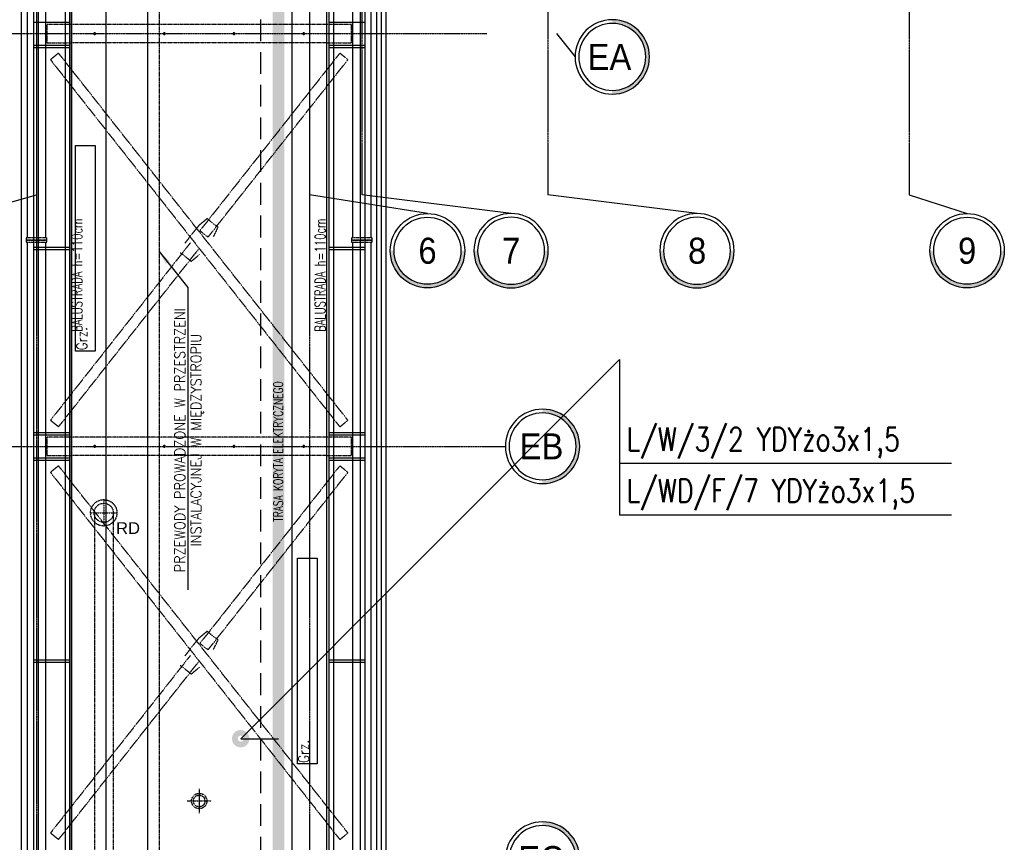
# Model space of a CAD drawing. Extents: x -7228 to 74941, y -112898 to 85621.
# Tile 89 of 256: x 51523 to 52371, y -57621 to -56913. Entities that reach past the tile are written whole.
import ezdxf
from ezdxf.enums import TextEntityAlignment as Align

# ---------------------------------------------------------------- set-up
doc = ezdxf.new("R2010")
doc.units = 0
for name, pattern in [('CENTER', [2, 1.25, -0.25, 0.25, -0.25]), ('DASHED', [0.75, 0.5, -0.25]), ('DASHED2', [0.375, 0.25, -0.125])]:
    doc.linetypes.add(name, pattern=pattern)
doc.layers.get('0').update_dxf_attribs({"color": 101, "linetype": 'CONTINUOUS'})
for name, color, linetype in [('Det-metal', 141, 'CONTINUOUS'), ('E35', 6, 'CONTINUOUS'), ('E50kor', 3, 'CONTINUOUS'), ('Fas-balustrada-widok', 114, 'CONTINUOUS'), ('Ins-co', 2, 'CONTINUOUS'), ('Ins-el-opis', 232, 'CONTINUOUS'), ('Ins-went', 141, 'CONTINUOUS'), ('Ins-wod', 4, 'CONTINUOUS'), ('Os-osie', 14, 'CENTER'), ('Os-osie glowne', 1, 'CENTER'), ('Os-osie-opis', 16, 'CONTINUOUS'), ('Pos-widok', 121, 'CONTINUOUS'), ('Sc-systemowe', 150, 'CONTINUOUS'), ('Sch-opis', 51, 'CONTINUOUS'), ('W-idok', 8, 'CONTINUOUS')]:
    doc.layers.add(name, color=color, linetype=linetype)
doc.styles.add('dwg_opis duży', font='ARIAL.TTF', dxfattribs={"width": 0.9})
doc.styles.add('ROMANS', font='romans', dxfattribs={"width": 0.85})
doc.styles.add('TYTUL2', font='ARIAL.TTF')
doc.styles.add('wymiar', font='romand.shx', dxfattribs={"width": 0.6})
doc.dimstyles.new('w-100', dxfattribs={"dimscale": 0.4, "dimtxt": 0.5, "dimasz": 30, "dimexe": 0, "dimexo": 0, "dimgap": 0.15, "dimtad": 0, "dimdec": 1, "dimlfac": 100, "dimrnd": 0.5, "dimzin": 12, "dimdsep": 46, "dimtxsty": 'wymiar', "dimcen": 0, "dimdle": 0.03, "dimse1": 1, "dimse2": 1, "dimclrt": 40, "dimadec": 0, "dimazin": 0, "dimtfac": 1.6, "dimtdec": 1, "dimtix": 1, "dimtmove": 1, "dimatfit": 3, "dimfxl": 0, "dimtvp": 0.8, "dimtolj": 1, "dimtzin": 0, "dimarcsym": 0})

# ---------------------------------------------------------------- blocks, each defined once
blk = doc.blocks.new('_opis_osi_liczbowy')
blk.add_hatch(color=256).paths.add_polyline_path([(32, 32), (32, 28.8, -1), (32, -28.8), (32, -32, 1)])
for radius in [32, 28.8]:
    blk.add_circle((32, 0), radius)
at = {"style": 'dwg_opis duży', "width": 0.9}
blk.add_attdef('AXNAMEH', text='', height=22.4, rotation=90, dxfattribs=at).set_placement((32, 0), align=Align.MIDDLE_CENTER)
blk = doc.blocks.new('_GFKJGKJ')
at = {"linetype": 'DASHED', "ltscale": 0.3}
for p, q in [((0, 11.25), (0, -11.25)), ((-11.25, 0), (11.25, 0))]:
    blk.add_line(p, q, dxfattribs=at)
for radius in [11.34, 8.25]:
    blk.add_circle((0, 0), radius, dxfattribs=at)
blk = doc.blocks.new('_opis_osi')
blk.add_hatch(color=256).paths.add_polyline_path([(32, -32), (28.8, -32, -1), (-28.8, -32), (-32, -32, 1)])
for radius in [32, 28.8]:
    blk.add_circle((0, -32), radius)
at = {"style": 'dwg_opis duży', "width": 0.9}
blk.add_attdef('AXNAMEV', text='', height=22.4, rotation=90, dxfattribs=at).set_placement((0, -32), align=Align.MIDDLE_CENTER)

msp = doc.modelspace()

# ---------------------------------------------------------------- linework, layer by layer
at = {"layer": 'Det-metal', "ltscale": 0.5}
for p, q in [((51529.547, -56583.009), (51529.547, -57100.508)), ((51545.547, -57100.508), (51545.547, -56583.009)), ((51809.547, -56583.009), (51809.547, -57100.508)), ((51825.547, -57100.508), (51825.547, -56583.009)), ((51529.547, -57104.509), (51529.547, -58875.509)), ((51545.547, -58875.509), (51545.547, -57104.509)), ((51809.547, -57104.509), (51809.547, -58875.509)), ((51825.547, -58875.509), (51825.547, -57104.509))]:
    msp.add_line(p, q, dxfattribs=at)
at = {"layer": 'Det-metal', "linetype": 'DASHED', "ltscale": 0.5}
for p, q in [((51567.547, -56917.009), (51546.547, -56917.009)), ((51546.547, -56917.009), (51546.547, -56933.009)), ((51787.547, -56917.009), (51567.547, -56917.009)), ((51808.547, -56917.009), (51787.547, -56917.009)), ((51808.547, -56933.009), (51808.547, -56917.009)), ((51546.547, -56925.509), (51546.547, -56924.509)), ((51586.768, -56924.831), (51586.747, -56925.009)), ((51586.747, -56925.009), (51586.768, -56925.187)), ((51586.827, -56924.661), (51586.768, -56924.831)), ((51586.768, -56925.187), (51586.827, -56925.356)), ((51586.922, -56924.51), (51586.827, -56924.661)), ((51586.827, -56925.356), (51586.922, -56925.507)), ((51587.049, -56924.383), (51586.922, -56924.51)), ((51586.922, -56925.507), (51587.049, -56925.634)), ((51587.2, -56924.288), (51587.049, -56924.383)), ((51587.049, -56925.634), (51587.2, -56925.729)), ((51587.369, -56924.229), (51587.2, -56924.288)), ((51587.2, -56925.729), (51587.369, -56925.788)), ((51587.547, -56924.209), (51587.369, -56924.229)), ((51587.369, -56925.788), (51587.547, -56925.809)), ((51587.725, -56924.229), (51587.547, -56924.209)), ((51587.547, -56925.809), (51587.725, -56925.788)), ((51587.895, -56924.288), (51587.725, -56924.229)), ((51587.725, -56925.788), (51587.895, -56925.729)), ((51588.046, -56924.383), (51587.895, -56924.288)), ((51587.895, -56925.729), (51588.046, -56925.634)), ((51588.173, -56924.51), (51588.046, -56924.383)), ((51588.046, -56925.634), (51588.173, -56925.507)), ((51588.268, -56924.661), (51588.173, -56924.51)), ((51588.173, -56925.507), (51588.268, -56925.356)), ((51588.327, -56924.831), (51588.268, -56924.661)), ((51588.268, -56925.356), (51588.327, -56925.187)), ((51588.347, -56925.009), (51588.327, -56924.831)), ((51588.327, -56925.187), (51588.347, -56925.009)), ((51646.768, -56924.831), (51646.747, -56925.009)), ((51646.747, -56925.009), (51646.768, -56925.187)), ((51646.827, -56924.661), (51646.768, -56924.831)), ((51646.768, -56925.187), (51646.827, -56925.356)), ((51646.922, -56924.51), (51646.827, -56924.661)), ((51646.827, -56925.356), (51646.922, -56925.507)), ((51647.049, -56924.383), (51646.922, -56924.51)), ((51646.922, -56925.507), (51647.049, -56925.634)), ((51647.2, -56924.288), (51647.049, -56924.383)), ((51647.049, -56925.634), (51647.2, -56925.729)), ((51647.369, -56924.229), (51647.2, -56924.288)), ((51647.2, -56925.729), (51647.369, -56925.788)), ((51647.547, -56924.209), (51647.369, -56924.229)), ((51647.369, -56925.788), (51647.547, -56925.809)), ((51647.725, -56924.229), (51647.547, -56924.209)), ((51647.547, -56925.809), (51647.725, -56925.788)), ((51647.895, -56924.288), (51647.725, -56924.229)), ((51647.725, -56925.788), (51647.895, -56925.729)), ((51648.046, -56924.383), (51647.895, -56924.288)), ((51647.895, -56925.729), (51648.046, -56925.634)), ((51648.173, -56924.51), (51648.046, -56924.383)), ((51648.046, -56925.634), (51648.173, -56925.507)), ((51648.268, -56924.661), (51648.173, -56924.51)), ((51648.173, -56925.507), (51648.268, -56925.356)), ((51648.327, -56924.831), (51648.268, -56924.661)), ((51648.268, -56925.356), (51648.327, -56925.187)), ((51648.347, -56925.009), (51648.327, -56924.831)), ((51648.327, -56925.187), (51648.347, -56925.009)), ((51706.768, -56924.831), (51706.747, -56925.009)), ((51706.747, -56925.009), (51706.768, -56925.187)), ((51706.827, -56924.661), (51706.768, -56924.831)), ((51706.768, -56925.187), (51706.827, -56925.356)), ((51706.922, -56924.51), (51706.827, -56924.661)), ((51706.827, -56925.356), (51706.922, -56925.507)), ((51707.049, -56924.383), (51706.922, -56924.51)), ((51706.922, -56925.507), (51707.049, -56925.634)), ((51707.2, -56924.288), (51707.049, -56924.383)), ((51707.049, -56925.634), (51707.2, -56925.729)), ((51707.369, -56924.229), (51707.2, -56924.288)), ((51707.2, -56925.729), (51707.369, -56925.788)), ((51707.547, -56924.209), (51707.369, -56924.229)), ((51707.369, -56925.788), (51707.547, -56925.809)), ((51707.725, -56924.229), (51707.547, -56924.209)), ((51707.547, -56925.809), (51707.725, -56925.788)), ((51707.895, -56924.288), (51707.725, -56924.229)), ((51707.725, -56925.788), (51707.895, -56925.729)), ((51708.046, -56924.383), (51707.895, -56924.288)), ((51707.895, -56925.729), (51708.046, -56925.634)), ((51708.173, -56924.51), (51708.046, -56924.383)), ((51708.046, -56925.634), (51708.173, -56925.507)), ((51708.268, -56924.661), (51708.173, -56924.51)), ((51708.173, -56925.507), (51708.268, -56925.356)), ((51708.327, -56924.831), (51708.268, -56924.661)), ((51708.268, -56925.356), (51708.327, -56925.187)), ((51708.347, -56925.009), (51708.327, -56924.831)), ((51708.327, -56925.187), (51708.347, -56925.009)), ((51766.768, -56924.831), (51766.747, -56925.009)), ((51766.747, -56925.009), (51766.768, -56925.187)), ((51766.827, -56924.661), (51766.768, -56924.831)), ((51766.768, -56925.187), (51766.827, -56925.356)), ((51766.922, -56924.51), (51766.827, -56924.661)), ((51766.827, -56925.356), (51766.922, -56925.507)), ((51767.049, -56924.383), (51766.922, -56924.51)), ((51766.922, -56925.507), (51767.049, -56925.634)), ((51767.2, -56924.288), (51767.049, -56924.383)), ((51767.049, -56925.634), (51767.2, -56925.729)), ((51767.369, -56924.229), (51767.2, -56924.288)), ((51767.2, -56925.729), (51767.369, -56925.788)), ((51767.547, -56924.209), (51767.369, -56924.229)), ((51767.369, -56925.788), (51767.547, -56925.809)), ((51767.725, -56924.229), (51767.547, -56924.209)), ((51767.547, -56925.809), (51767.725, -56925.788)), ((51767.895, -56924.288), (51767.725, -56924.229)), ((51767.725, -56925.788), (51767.895, -56925.729)), ((51768.046, -56924.383), (51767.895, -56924.288)), ((51767.895, -56925.729), (51768.046, -56925.634)), ((51768.173, -56924.51), (51768.046, -56924.383)), ((51768.046, -56925.634), (51768.173, -56925.507)), ((51768.268, -56924.661), (51768.173, -56924.51)), ((51768.173, -56925.507), (51768.268, -56925.356)), ((51768.327, -56924.831), (51768.268, -56924.661)), ((51768.268, -56925.356), (51768.327, -56925.187)), ((51768.347, -56925.009), (51768.327, -56924.831)), ((51768.327, -56925.187), (51768.347, -56925.009)), ((51546.547, -56933.009), (51567.547, -56933.009)), ((51787.547, -56933.009), (51567.547, -56933.009)), ((51787.547, -56933.009), (51808.547, -56933.009)), ((51556.469, -56941.821), (51549.489, -56947.326)), ((51567.547, -56955.867), (51556.469, -56941.821)), ((51798.626, -56941.821), (51787.547, -56955.867)), ((51805.606, -56947.326), (51798.713, -56941.89)), ((51549.489, -56947.326), (51567.547, -56970.222)), ((51787.547, -56970.222), (51805.606, -56947.326)), ((51787.547, -57234.795), (51567.547, -56955.867)), ((51787.547, -56955.867), (51678.167, -57094.546)), ((51567.547, -56970.222), (51787.547, -57249.15)), ((51685.147, -57100.051), (51787.547, -56970.222)), ((51684.377, -57084.161), (51677.233, -57089.989)), ((51693.799, -57091.592), (51684.377, -57084.161)), ((51677.233, -57089.989), (51665.299, -57105.12)), ((51685.147, -57100.051), (51678.167, -57094.546)), ((51689.796, -57099.897), (51693.799, -57091.592)), ((51528.547, -57100.508), (51528.547, -57102.508)), ((51546.547, -57100.508), (51528.547, -57100.508)), ((51528.547, -57102.508), (51546.547, -57102.508)), ((51528.547, -57102.509), (51528.547, -57104.509)), ((51546.547, -57102.509), (51528.547, -57102.509)), ((51528.547, -57104.509), (51546.547, -57104.509)), ((51546.547, -57102.508), (51546.547, -57100.508)), ((51546.547, -57104.509), (51546.547, -57102.509)), ((51826.547, -57100.508), (51808.547, -57100.508)), ((51808.547, -57100.508), (51808.547, -57102.508)), ((51808.547, -57102.508), (51826.547, -57102.508)), ((51808.547, -57102.509), (51808.547, -57104.509)), ((51826.547, -57102.509), (51808.547, -57102.509)), ((51808.547, -57104.509), (51826.547, -57104.509)), ((51826.547, -57102.508), (51826.547, -57100.508)), ((51826.547, -57104.509), (51826.547, -57102.509)), ((51669.948, -57104.966), (51567.547, -57234.795)), ((51567.547, -57249.15), (51676.928, -57110.471)), ((51661.296, -57113.425), (51670.718, -57120.856)), ((51670.718, -57120.856), (51677.862, -57115.028)), ((51567.547, -57234.795), (51549.489, -57257.691)), ((51805.606, -57257.691), (51787.547, -57234.795)), ((51556.469, -57263.197), (51567.547, -57249.15)), ((51787.547, -57249.15), (51798.626, -57263.196)), ((51556.469, -57263.197), (51549.489, -57257.691)), ((51798.626, -57263.196), (51805.606, -57257.691)), ((51567.547, -57272.009), (51546.547, -57272.009)), ((51546.547, -57272.009), (51546.547, -57288.009)), ((51787.547, -57272.009), (51567.547, -57272.009)), ((51808.547, -57272.009), (51787.547, -57272.009)), ((51808.547, -57288.009), (51808.547, -57272.009)), ((51586.768, -57279.831), (51586.747, -57280.009)), ((51586.747, -57280.009), (51586.768, -57280.187)), ((51586.827, -57279.661), (51586.768, -57279.831)), ((51586.768, -57280.187), (51586.827, -57280.356)), ((51586.922, -57279.51), (51586.827, -57279.661)), ((51586.827, -57280.356), (51586.922, -57280.507)), ((51587.049, -57279.383), (51586.922, -57279.51)), ((51586.922, -57280.507), (51587.049, -57280.634)), ((51587.2, -57279.288), (51587.049, -57279.383)), ((51587.049, -57280.634), (51587.2, -57280.729)), ((51587.369, -57279.229), (51587.2, -57279.288)), ((51587.2, -57280.729), (51587.369, -57280.788)), ((51587.547, -57279.209), (51587.369, -57279.229)), ((51587.369, -57280.788), (51587.547, -57280.809)), ((51587.725, -57279.229), (51587.547, -57279.209)), ((51587.547, -57280.809), (51587.725, -57280.788)), ((51587.895, -57279.288), (51587.725, -57279.229)), ((51587.725, -57280.788), (51587.895, -57280.729)), ((51588.046, -57279.383), (51587.895, -57279.288)), ((51587.895, -57280.729), (51588.046, -57280.634)), ((51588.173, -57279.51), (51588.046, -57279.383)), ((51588.046, -57280.634), (51588.173, -57280.507)), ((51588.268, -57279.661), (51588.173, -57279.51)), ((51588.173, -57280.507), (51588.268, -57280.356)), ((51588.327, -57279.831), (51588.268, -57279.661)), ((51588.268, -57280.356), (51588.327, -57280.187)), ((51588.347, -57280.009), (51588.327, -57279.831)), ((51588.327, -57280.187), (51588.347, -57280.009)), ((51646.768, -57279.831), (51646.747, -57280.009)), ((51646.747, -57280.009), (51646.768, -57280.187)), ((51646.827, -57279.661), (51646.768, -57279.831)), ((51646.768, -57280.187), (51646.827, -57280.356)), ((51646.922, -57279.51), (51646.827, -57279.661)), ((51646.827, -57280.356), (51646.922, -57280.507)), ((51647.049, -57279.383), (51646.922, -57279.51)), ((51646.922, -57280.507), (51647.049, -57280.634)), ((51647.2, -57279.288), (51647.049, -57279.383)), ((51647.049, -57280.634), (51647.2, -57280.729)), ((51647.369, -57279.229), (51647.2, -57279.288)), ((51647.2, -57280.729), (51647.369, -57280.788)), ((51647.547, -57279.209), (51647.369, -57279.229)), ((51647.369, -57280.788), (51647.547, -57280.809)), ((51647.725, -57279.229), (51647.547, -57279.209)), ((51647.547, -57280.809), (51647.725, -57280.788)), ((51647.895, -57279.288), (51647.725, -57279.229)), ((51647.725, -57280.788), (51647.895, -57280.729)), ((51648.046, -57279.383), (51647.895, -57279.288)), ((51647.895, -57280.729), (51648.046, -57280.634)), ((51648.173, -57279.51), (51648.046, -57279.383)), ((51648.046, -57280.634), (51648.173, -57280.507)), ((51648.268, -57279.661), (51648.173, -57279.51)), ((51648.173, -57280.507), (51648.268, -57280.356)), ((51648.327, -57279.831), (51648.268, -57279.661)), ((51648.268, -57280.356), (51648.327, -57280.187)), ((51648.347, -57280.009), (51648.327, -57279.831)), ((51648.327, -57280.187), (51648.347, -57280.009)), ((51706.768, -57279.831), (51706.747, -57280.009)), ((51706.747, -57280.009), (51706.768, -57280.187)), ((51706.827, -57279.661), (51706.768, -57279.831)), ((51706.768, -57280.187), (51706.827, -57280.356)), ((51706.922, -57279.51), (51706.827, -57279.661)), ((51706.827, -57280.356), (51706.922, -57280.507)), ((51707.049, -57279.383), (51706.922, -57279.51)), ((51706.922, -57280.507), (51707.049, -57280.634)), ((51707.2, -57279.288), (51707.049, -57279.383)), ((51707.049, -57280.634), (51707.2, -57280.729)), ((51707.369, -57279.229), (51707.2, -57279.288)), ((51707.2, -57280.729), (51707.369, -57280.788)), ((51707.547, -57279.209), (51707.369, -57279.229)), ((51707.369, -57280.788), (51707.547, -57280.809)), ((51707.725, -57279.229), (51707.547, -57279.209)), ((51707.547, -57280.809), (51707.725, -57280.788)), ((51707.895, -57279.288), (51707.725, -57279.229)), ((51707.725, -57280.788), (51707.895, -57280.729)), ((51708.046, -57279.383), (51707.895, -57279.288)), ((51707.895, -57280.729), (51708.046, -57280.634)), ((51708.173, -57279.51), (51708.046, -57279.383)), ((51708.046, -57280.634), (51708.173, -57280.507)), ((51708.268, -57279.661), (51708.173, -57279.51)), ((51708.173, -57280.507), (51708.268, -57280.356)), ((51708.327, -57279.831), (51708.268, -57279.661)), ((51708.268, -57280.356), (51708.327, -57280.187)), ((51708.347, -57280.009), (51708.327, -57279.831)), ((51708.327, -57280.187), (51708.347, -57280.009)), ((51766.768, -57279.831), (51766.747, -57280.009)), ((51766.747, -57280.009), (51766.768, -57280.187)), ((51766.827, -57279.661), (51766.768, -57279.831)), ((51766.768, -57280.187), (51766.827, -57280.356)), ((51766.922, -57279.51), (51766.827, -57279.661)), ((51766.827, -57280.356), (51766.922, -57280.507)), ((51767.049, -57279.383), (51766.922, -57279.51)), ((51766.922, -57280.507), (51767.049, -57280.634)), ((51767.2, -57279.288), (51767.049, -57279.383)), ((51767.049, -57280.634), (51767.2, -57280.729)), ((51767.369, -57279.229), (51767.2, -57279.288)), ((51767.2, -57280.729), (51767.369, -57280.788)), ((51767.547, -57279.209), (51767.369, -57279.229)), ((51767.369, -57280.788), (51767.547, -57280.809)), ((51767.725, -57279.229), (51767.547, -57279.209)), ((51767.547, -57280.809), (51767.725, -57280.788)), ((51767.895, -57279.288), (51767.725, -57279.229)), ((51767.725, -57280.788), (51767.895, -57280.729)), ((51768.046, -57279.383), (51767.895, -57279.288)), ((51767.895, -57280.729), (51768.046, -57280.634)), ((51768.173, -57279.51), (51768.046, -57279.383)), ((51768.046, -57280.634), (51768.173, -57280.507)), ((51768.268, -57279.661), (51768.173, -57279.51)), ((51768.173, -57280.507), (51768.268, -57280.356)), ((51768.327, -57279.831), (51768.268, -57279.661)), ((51768.268, -57280.356), (51768.327, -57280.187)), ((51768.347, -57280.009), (51768.327, -57279.831)), ((51768.327, -57280.187), (51768.347, -57280.009)), ((51546.547, -57288.009), (51567.547, -57288.009)), ((51787.547, -57288.009), (51567.547, -57288.009)), ((51787.547, -57288.009), (51808.547, -57288.009)), ((51556.469, -57296.821), (51549.489, -57302.326)), ((51567.547, -57310.867), (51556.469, -57296.821)), ((51798.626, -57296.821), (51787.547, -57310.867)), ((51805.606, -57302.326), (51798.713, -57296.89)), ((51549.489, -57302.326), (51567.547, -57325.222)), ((51787.547, -57325.222), (51805.606, -57302.326)), ((51787.547, -57589.795), (51567.547, -57310.867)), ((51787.547, -57310.867), (51678.167, -57449.546)), ((51567.547, -57325.222), (51787.547, -57604.151)), ((51685.147, -57455.051), (51787.547, -57325.222)), ((51684.377, -57439.161), (51677.233, -57444.989)), ((51693.799, -57446.592), (51684.377, -57439.161)), ((51677.233, -57444.989), (51665.299, -57460.12)), ((51685.147, -57455.051), (51678.167, -57449.546)), ((51689.796, -57454.897), (51693.799, -57446.592)), ((51669.948, -57459.966), (51567.547, -57589.795)), ((51567.547, -57604.151), (51676.928, -57465.471)), ((51661.296, -57468.425), (51670.718, -57475.856)), ((51670.718, -57475.856), (51677.862, -57470.028)), ((51567.547, -57589.795), (51549.489, -57612.691)), ((51805.606, -57612.691), (51787.547, -57589.795)), ((51556.469, -57618.197), (51567.547, -57604.151)), ((51787.547, -57604.151), (51798.626, -57618.196)), ((51556.469, -57618.197), (51549.489, -57612.691)), ((51798.626, -57618.196), (51805.606, -57612.691))]:
    msp.add_line(p, q, dxfattribs=at)
at = {"layer": 'E35'}
for p, q in [((51713.284, -57531.483), (52039.422, -57205.344)), ((52039.422, -57205.344), (52039.422, -57339.109)), ((52325.173, -57294.804), (52039.422, -57294.804)), ((52325.173, -57339.109), (52039.422, -57339.109))]:
    msp.add_line(p, q, dxfattribs=at)
at = {"layer": 'E50kor', "linetype": 'DASHED2', "ltscale": 75}
msp.add_line((51730.7, -62865.87), (51730.7, -56250.713), dxfattribs=at)
at = {"layer": 'E50kor', "ltscale": 75}
msp.add_line((51713.284, -57531.483), (51745.7, -57531.483), dxfattribs=at)
at = {"layer": 'E50kor', "const_width": 10}
msp.add_lwpolyline([(51297.624, -62892.36), (51745.7, -62892.36), (51745.7, -56265.713)], dxfattribs=at)
at = {"layer": 'E50kor', "linetype": 'DASHED2', "const_width": 10}
msp.add_lwpolyline([(51710.784, -57531.483, 1), (51715.784, -57531.483, 1)], format="xyb", close=True, dxfattribs=at)
at = {"layer": 'Fas-balustrada-widok'}
for points in [[(51562.047, -56555.711), (51562.047, -62318.676)], [(51566.047, -56555.711), (51566.047, -62318.676)], [(51789.047, -56555.711), (51789.047, -62318.676)], [(51793.047, -56555.711), (51793.047, -62318.676)], [(51535.047, -56593.711), (51535.047, -62308.193)], [(51539.047, -56593.711), (51539.047, -62308.193)], [(51816.047, -56593.711), (51816.047, -62308.193)], [(51820.047, -56593.711), (51820.047, -62308.193)], [(51535.047, -56915.009), (51566.047, -56915.009)], [(51789.047, -56915.009), (51820.047, -56915.009)], [(51535.047, -56935.009), (51566.047, -56935.009)], [(51789.047, -56935.009), (51820.047, -56935.009)], [(51535.047, -56937.009), (51566.047, -56937.009)], [(51789.047, -56937.009), (51820.047, -56937.009)], [(51535.047, -57108.693), (51566.047, -57108.693)], [(51535.047, -57110.693), (51566.047, -57110.693)], [(51789.047, -57108.693), (51820.047, -57108.693)], [(51789.047, -57110.693), (51820.047, -57110.693)], [(51535.047, -57268.009), (51566.047, -57268.009)], [(51535.047, -57270.009), (51566.047, -57270.009)], [(51789.047, -57268.009), (51820.047, -57268.009)], [(51789.047, -57270.009), (51820.047, -57270.009)], [(51535.047, -57290.009), (51566.047, -57290.009)], [(51789.047, -57290.009), (51820.047, -57290.009)], [(51535.047, -57292.009), (51566.047, -57292.009)], [(51789.047, -57292.009), (51820.047, -57292.009)], [(51535.047, -57463.693), (51566.047, -57463.693)], [(51535.047, -57465.693), (51566.047, -57465.693)], [(51789.047, -57463.693), (51820.047, -57463.693)], [(51789.047, -57465.693), (51820.047, -57465.693)]]:
    msp.add_lwpolyline(points, dxfattribs=at)
at = {"layer": 'Ins-co'}
msp.add_line((51633.047, -56543.711), (51633.047, -61991.193), dxfattribs=at)
at = {"layer": 'Ins-co', "linetype": 'DASHED', "ltscale": 0.5}
msp.add_line((51643.047, -56543.711), (51643.047, -61991.193), dxfattribs=at)
at = {"layer": 'Ins-co'}
for points in [[(51571.047, -57021.193), (51588.047, -57021.193), (51588.047, -57198.193), (51571.047, -57198.193)], [(51762.047, -57376.193), (51779.047, -57376.193), (51779.047, -57553.193), (51762.047, -57553.193)]]:
    msp.add_lwpolyline(points, close=True, dxfattribs=at)
at = {"layer": 'Ins-went', "linetype": 'DASHED', "ltscale": 0.5}
for p, q in [((51677.547, -57574.684), (51677.547, -57595.469)), ((51667.155, -57585.077), (51687.94, -57585.077))]:
    msp.add_line(p, q, dxfattribs=at)
for radius in [6.6, 5]:
    msp.add_circle((51677.547, -57585.077), radius, dxfattribs=at)
at = {"layer": 'Ins-wod'}
msp.add_lwpolyline([(51838.547, -62305.509), (51838.547, -56566.526)], dxfattribs=at)
at = {"layer": 'Ins-wod', "linetype": 'DASHED', "ltscale": 0.5}
for points in [[(51587.406, -57337.193), (51587.406, -62443.509)], [(51603.406, -57337.193), (51603.406, -62427.509)]]:
    msp.add_lwpolyline(points, dxfattribs=at)
at = {"layer": 'Os-osie', "ltscale": 0.5}
for p, q in [((51429.982, -56925.009), (51925.113, -56925.009)), ((51429.982, -57280.009), (51925.113, -57280.009))]:
    msp.add_line(p, q, dxfattribs=at)
at = {"layer": 'Os-osie glowne'}
for points in [[(51537.547, -51086.711), (51537.547, -57133.711)], [(51772.547, -51086.711), (51772.547, -57133.711)], [(51817.547, -51086.711), (51817.547, -57063.711)], [(51977.547, -51086.711), (51977.547, -57063.711)], [(52288.547, -51086.711), (52288.547, -57063.711)], [(51537.547, -56064.193), (51537.547, -63668.4)], [(51772.547, -56064.193), (51772.547, -62415.66)]]:
    msp.add_lwpolyline(points, dxfattribs=at)
at = {"layer": 'Os-osie-opis'}
for points in [[(51985.113, -56925.009), (52001.113, -56945.009)], [(51480.743, -57079.711), (51537.547, -57063.711)], [(51874.065, -57079.711), (51772.547, -57063.711)], [(51946.035, -57079.711), (51817.547, -57063.711)], [(52106.035, -57079.711), (51977.547, -57063.711)], [(52288.547, -57063.711), (52338.547, -57079.711)], [(51925.113, -57280.009), (51941.113, -57280.009)]]:
    msp.add_lwpolyline(points, dxfattribs=at)
at = {"layer": 'Pos-widok'}
msp.add_lwpolyline([(51567.547, -59428.509), (51787.547, -59428.509), (51787.547, -56552.009), (51567.547, -56552.009), (51567.547, -59428.509)], close=True, dxfattribs=at)
at = {"layer": 'Sc-systemowe'}
for points in [[(51524.547, -59433.509), (51524.547, -56558.009)], [(51830.547, -59433.509), (51830.547, -56558.009)], [(51834.547, -59433.509), (51834.547, -56558.009)], [(51838.547, -59433.509), (51838.547, -56558.009)]]:
    msp.add_lwpolyline(points, dxfattribs=at)
at = {"layer": 'W-idok'}
for points in [[(51567.547, -62305.509), (51567.547, -56553.711)], [(51597.547, -62305.509), (51597.547, -56553.711)], [(51757.547, -62305.509), (51757.547, -56553.711)], [(51787.547, -62305.509), (51787.547, -56553.711)]]:
    msp.add_lwpolyline(points, dxfattribs=at)

# ---------------------------------------------------------------- block references
at = {"layer": 'Ins-wod'}
msp.add_blockref('_GFKJGKJ', (51595.406, -57337.193), dxfattribs=at)
at = {"layer": 'Os-osie-opis'}
ref = msp.add_blockref('_opis_osi', (52001.113, -56945.009), dxfattribs=dict(at, xscale=-1, rotation=90))
ref.add_attrib('AXNAMEV', 'EA', dxfattribs={"layer": '0', "height": 22.4, "style": 'dwg_opis duży', "width": 0.9}).set_placement((52030.72, -56945.009), align=Align.MIDDLE_CENTER)
at = {"layer": 'Os-osie-opis', "rotation": 270}
for p, values in [((51874.065, -57079.711), {'AXNAMEH': '6'}), ((52338.547, -57079.711), {'AXNAMEH': '9'})]:
    msp.add_blockref('_opis_osi_liczbowy', p, dxfattribs=at).add_auto_attribs(values)
at = {"layer": 'Os-osie-opis'}
ref = msp.add_blockref('_opis_osi_liczbowy', (51946.035, -57079.711), dxfattribs=dict(at, xscale=-1, rotation=90))
ref.add_attrib('AXNAMEH', '7', dxfattribs={"layer": '0', "height": 22.4, "style": 'dwg_opis duży', "width": 0.9}).set_placement((51946.145, -57111.711), align=Align.MIDDLE_CENTER)
ref = msp.add_blockref('_opis_osi_liczbowy', (52106.035, -57079.711), dxfattribs=dict(at, xscale=-1, rotation=90))
ref.add_attrib('AXNAMEH', '8', dxfattribs={"layer": '0', "height": 22.4, "style": 'dwg_opis duży', "width": 0.9}).set_placement((52106.145, -57111.711), align=Align.MIDDLE_CENTER)
ref = msp.add_blockref('_opis_osi', (51941.113, -57280.009), dxfattribs=dict(at, xscale=-1, rotation=90))
ref.add_attrib('AXNAMEV', 'EB', dxfattribs={"layer": '0', "height": 22.4, "style": 'dwg_opis duży', "width": 0.9}).set_placement((51972.219, -57280.009), align=Align.MIDDLE_CENTER)
ref = msp.add_blockref('_opis_osi', (51941.113, -57635.009), dxfattribs=dict(at, xscale=-1, rotation=90))
ref.add_attrib('AXNAMEV', 'EC', dxfattribs={"layer": '0', "height": 22.4, "style": 'dwg_opis duży', "width": 0.9}).set_placement((51971.834, -57635.009), align=Align.MIDDLE_CENTER)

# ---------------------------------------------------------------- texts
at = {"layer": 'E35', "style": 'ROMANS', "width": 0.8}
for s, p in [('L/W/3/2 YDYżo3x1,5', (52045.548, -57283.854)), ('L/WD/F/7 YDYżo3x1,5', (52045.548, -57328.159))]:
    msp.add_text(s, height=20, dxfattribs=at).set_placement(p)
at = {"layer": 'Ins-co', "style": 'ROMANS', "width": 0.9}
for s, p in [('PRZEWODY PROWADZONE W PRZESTRZENI', (51665.347, -57274.749)), ('INSTALACYJNEJ W MIĘDZYSTROPIU', (51679.325, -57274.749))]:
    msp.add_text(s, height=9, rotation=90, dxfattribs=at).set_placement(p, align=Align.CENTER)
at = {"layer": 'Ins-co', "char_height": 9, "width": 203.76147, "attachment_point": 3, "rotation": 90, "style": 'ROMANS'}
for insert in [(51572.007, -57177.416), (51763.007, -57532.416)]:
    msp.add_mtext('Grz.', dxfattribs=dict(at, insert=insert))
at = {"layer": 'Ins-el-opis', "style": 'ROMANS', "width": 0.7}
msp.add_text('TRASA KORYTA ELEKTRYCZNEGO', height=8.1, rotation=90, dxfattribs=at).set_placement((51749.522, -57344.811))
at = {"layer": 'Ins-wod', "insert": (51605.986, -57345.245), "char_height": 10.2123, "width": 1336.21749, "attachment_point": 1, "style": 'TYTUL2'}
msp.add_mtext('RD', dxfattribs=at)
at = {"layer": 'Sch-opis', "style": 'ROMANS', "width": 0.7}
for p in [(51576.86, -57181.502), (51786.128, -57181.502)]:
    msp.add_text('BALUSTRADA h=110cm ', height=9, rotation=90, dxfattribs=at).set_placement(p)

# ---------------------------------------------------------------- leaders
at = {"layer": 'Ins-co'}
msp.add_leader([(51643.047, -57112.503), (51667.632, -57143.484), (51667.632, -57403.48)], dimstyle='w-100', override={"dimgap": 0.15, "dimtad": 0}, dxfattribs=at)

doc.saveas('drawing.dxf')
